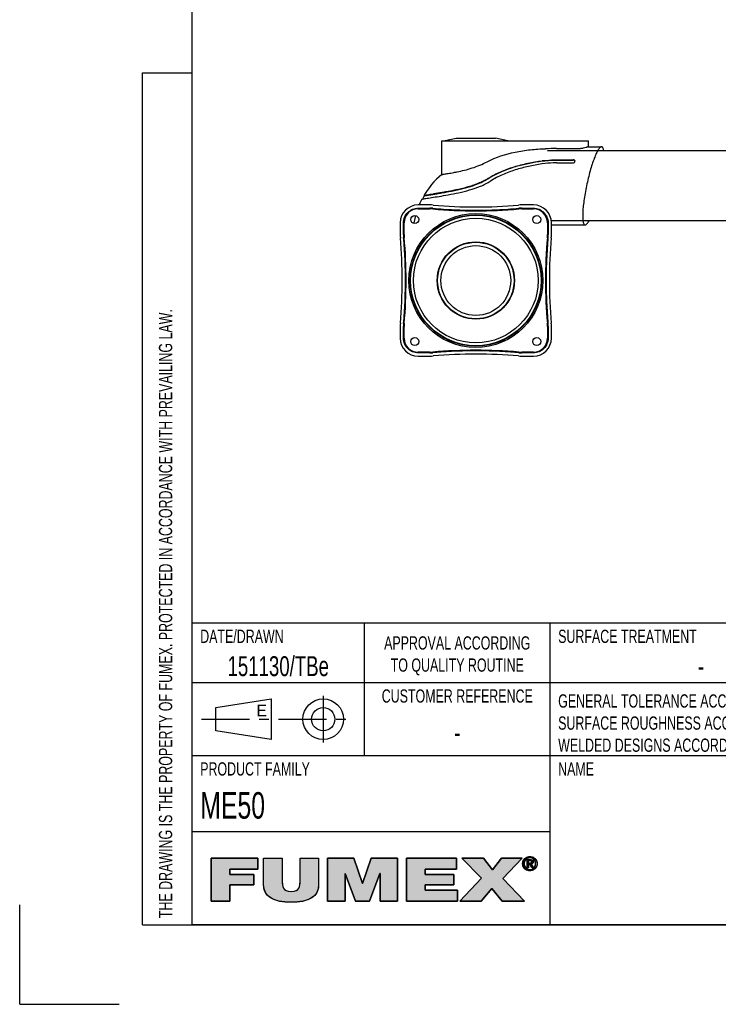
# Model space of a CAD drawing. Extents: x 0 to 210, y 0 to 297.
# Tile 1 of 3: x 0 to 105, y 0 to 148. Entities that reach past the tile are written whole.
import ezdxf

# ---------------------------------------------------------------- set-up
doc = ezdxf.new("R2010")
doc.units = 0
doc.header["$LTSCALE"] = 19.36
doc.linetypes.add('CENTER', pattern=[0.6, 0.375, -0.075, 0.075, -0.075])
doc.layers.get('0').update_dxf_attribs({"linetype": 'CONTINUOUS'})
for name, color, linetype in [('100350_DXF_CONTINUOUS_LINE', 7, 'CONTINUOUS'), ('102161_DXF_CONTINUOUS_LINE', 7, 'CONTINUOUS'), ('102162_DXF_CONTINUOUS_LINE', 7, 'CONTINUOUS'), ('102200_DXF_CONTINUOUS_LINE', 7, 'CONTINUOUS'), ('102220_DXF_CONTINUOUS_LINE', 7, 'CONTINUOUS'), ('102220_DXF_FORMAT', 7, 'CONTINUOUS')]:
    doc.layers.add(name, color=color, linetype=linetype)
doc.styles.add('TEXTSTYLE_2', font='txt', dxfattribs={"width": 0.7})
doc.styles.add('TEXTSTYLE_3', font='txt')

# ---------------------------------------------------------------- blocks, each defined once
blk = doc.blocks.new('SYMBOL_11_BL0', base_point=(53.46, 18.84))
at = {"layer": '102220_DXF_FORMAT', "linetype": 'CONTINUOUS'}
for points in [[(76.95, 22.29), (77.12, 22.27), (77.28, 22.24), (77.43, 22.18), (76.33, 22.1), (76.48, 22.18), (76.63, 22.24), (76.79, 22.27)], [(31.68, 15.55), (28.88, 15.55), (28.88, 22.04), (35.91, 22.04), (35.91, 20.38), (31.68, 20.38), (31.68, 19.57), (35.31, 19.57), (35.31, 18.02), (31.68, 18.02)], [(45.09, 22.04), (45.09, 18.06), (45.05, 17.56), (44.94, 17.13), (44.76, 16.75), (44.51, 16.42), (44.19, 16.14), (43.78, 15.89), (43.27, 15.69), (42.64, 15.53), (41.87, 15.43), (40.95, 15.4), (40.03, 15.43), (39.26, 15.53), (38.63, 15.69), (38.12, 15.89), (37.71, 16.14), (37.38, 16.43), (37.13, 16.76), (36.95, 17.13), (36.84, 17.56), (36.8, 18.06), (36.8, 22.04), (39.6, 22.04), (39.6, 18.51), (39.62, 18.08), (39.67, 17.75), (39.78, 17.5), (39.95, 17.3), (40.19, 17.15), (40.52, 17.05), (40.97, 17.02), (41.4, 17.05), (41.72, 17.15), (41.96, 17.3), (42.12, 17.5), (42.22, 17.76), (42.28, 18.09), (42.29, 18.51), (42.29, 22.04)], [(49.07, 15.55), (46.42, 15.55), (46.42, 22.04), (50.41, 22.04), (51.7, 18.22), (51.73, 18.22), (53.03, 22.04), (57.01, 22.04), (57.01, 15.55), (54.37, 15.55), (54.37, 19.72), (54.34, 19.72), (52.76, 15.55), (50.67, 15.55), (49.09, 19.72), (49.07, 19.72)], [(66.03, 15.55), (58.36, 15.55), (58.36, 22.04), (65.89, 22.04), (65.89, 20.38), (61.17, 20.38), (61.17, 19.57), (65.46, 19.57), (65.46, 18.02), (61.17, 18.02), (61.17, 17.22), (66.03, 17.22)], [(69.59, 15.55), (66.38, 15.55), (69.67, 19.01), (66.68, 22.04), (69.96, 22.04), (71.34, 20.28), (72.69, 22.04), (75.79, 22.04), (72.88, 18.99), (76.12, 15.55), (72.75, 15.55), (71.2, 17.49)], [(76.31, 21.83), (76.23, 21.72), (76.16, 21.61), (76.12, 21.49), (76.09, 21.35), (76.08, 21.21), (75.87, 21.05), (75.86, 21.21), (75.87, 21.38), (75.91, 21.53), (75.97, 21.68), (76.05, 21.82), (76.36, 21.87)], [(76.09, 21.07), (76.12, 20.94), (76.16, 20.81), (76.23, 20.7), (76.31, 20.6), (76.15, 20.48), (76.05, 20.61), (75.97, 20.74), (75.91, 20.89), (75.87, 21.05), (76.08, 21.21)], [(76.46, 21.96), (76.36, 21.87), (76.05, 21.82), (76.15, 21.94), (76.57, 22.02)], [(76.69, 22.07), (76.57, 22.02), (76.15, 21.94), (76.27, 22.05), (76.82, 22.1)], [(76.95, 22.11), (76.82, 22.1), (76.27, 22.05), (76.33, 22.1), (77.43, 22.18), (77.57, 22.1), (77.64, 22.05), (77.76, 21.94), (77.85, 21.82), (77.93, 21.68), (77.99, 21.53), (78.03, 21.38), (78.04, 21.21), (78.03, 21.05), (77.99, 20.89), (77.93, 20.74), (77.86, 20.61), (77.76, 20.48), (77.64, 20.37), (77.57, 20.32), (77.43, 20.24), (77.28, 20.18), (77.12, 20.15), (76.79, 20.15), (76.63, 20.18), (76.48, 20.24), (76.4, 20.28), (76.95, 20.32), (77.09, 20.33), (77.22, 20.35), (77.34, 20.4), (77.45, 20.47), (77.55, 20.55), (77.59, 20.6), (77.67, 20.7), (77.74, 20.81), (77.78, 20.94), (77.81, 21.07), (77.82, 21.21), (77.81, 21.35), (77.78, 21.49), (77.74, 21.61), (77.67, 21.72), (77.59, 21.83), (77.55, 21.87), (77.45, 21.95), (77.34, 22.02), (77.21, 22.07), (77.09, 22.1)], [(76.73, 21.67), (76.54, 20.59), (76.54, 21.83), (77.01, 21.83), (77.01, 21.83), (77.12, 21.83), (77.2, 21.81), (77.27, 21.79), (77.33, 21.76), (77.37, 21.72), (77.39, 21.7), (77.4, 21.67), (77.43, 21.62), (77.44, 21.56), (77.45, 21.48), (77.44, 21.4), (77.43, 21.34), (77.4, 21.29), (77.08, 21.3), (77.12, 21.3), (77.15, 21.31), (77.18, 21.33), (77.2, 21.34), (77.22, 21.36), (77.23, 21.39), (77.24, 21.42), (77.25, 21.45), (77.25, 21.49), (77.25, 21.52), (77.24, 21.55), (77.23, 21.58), (77.22, 21.6), (77.2, 21.62), (77.17, 21.63), (77.14, 21.65), (77.11, 21.66), (77.07, 21.67), (77.02, 21.67), (76.98, 21.67), (76.85, 21.67)], [(76.95, 21.29), (76.97, 21.29), (77.03, 21.29), (77.08, 21.3), (77.4, 21.29), (76.73, 21.13), (76.73, 20.59), (76.54, 20.59), (76.73, 21.67), (76.73, 21.48), (76.73, 21.29), (76.84, 21.29)], [(77.13, 21.14), (77.48, 20.59), (77.27, 20.59), (76.94, 21.13), (76.73, 21.13), (77.4, 21.29), (77.36, 21.24), (77.32, 21.2), (77.26, 21.17), (77.2, 21.15)], [(76.35, 20.55), (76.46, 20.47), (76.26, 20.37), (76.15, 20.48), (76.31, 20.6)], [(76.57, 20.4), (76.69, 20.35), (76.4, 20.28), (76.26, 20.37), (76.46, 20.47)]]:
    blk.add_hatch(color=7, dxfattribs=at).paths.add_polyline_path(points)
at = {"layer": '102220_DXF_FORMAT', "color": 7, "linetype": 'CONTINUOUS'}
for p, q in [((35.91, 22.04), (28.88, 22.04)), ((28.88, 22.04), (28.88, 15.55)), ((35.91, 22.04), (28.88, 22.04)), ((28.88, 22.04), (28.88, 15.55)), ((35.91, 20.38), (35.91, 22.04)), ((35.91, 20.38), (35.91, 22.04)), ((50.41, 22.04), (46.42, 22.04)), ((46.42, 22.04), (46.42, 15.55)), ((50.41, 22.04), (46.42, 22.04)), ((46.42, 22.04), (46.42, 15.55)), ((51.7, 18.22), (50.41, 22.04)), ((51.7, 18.22), (50.41, 22.04)), ((53.03, 22.04), (51.73, 18.22)), ((53.03, 22.04), (51.73, 18.22)), ((57.01, 22.04), (53.03, 22.04)), ((57.01, 22.04), (53.03, 22.04)), ((57.01, 15.55), (57.01, 22.04)), ((57.01, 15.55), (57.01, 22.04)), ((65.89, 22.04), (58.36, 22.04)), ((58.36, 22.04), (58.36, 15.55)), ((65.89, 22.04), (58.36, 22.04)), ((58.36, 22.04), (58.36, 15.55)), ((65.89, 20.38), (65.89, 22.04)), ((65.89, 20.38), (65.89, 22.04)), ((69.96, 22.04), (66.68, 22.04)), ((66.68, 22.04), (69.67, 19.01)), ((69.96, 22.04), (66.68, 22.04)), ((66.68, 22.04), (69.67, 19.01)), ((71.34, 20.28), (69.96, 22.04)), ((71.34, 20.28), (69.96, 22.04)), ((72.69, 22.04), (71.34, 20.28)), ((72.69, 22.04), (71.34, 20.28)), ((75.79, 22.04), (72.69, 22.04)), ((75.79, 22.04), (72.69, 22.04)), ((72.88, 18.99), (75.79, 22.04)), ((72.88, 18.99), (75.79, 22.04)), ((31.68, 19.57), (31.68, 20.38)), ((31.68, 20.38), (35.91, 20.38)), ((31.68, 19.57), (31.68, 20.38)), ((31.68, 20.38), (35.91, 20.38)), ((35.31, 19.57), (31.68, 19.57)), ((35.31, 19.57), (31.68, 19.57)), ((35.31, 18.02), (35.31, 19.57)), ((35.31, 18.02), (35.31, 19.57)), ((49.07, 15.55), (49.07, 19.72)), ((49.07, 19.72), (49.09, 19.72)), ((49.07, 15.55), (49.07, 19.72)), ((49.07, 19.72), (49.09, 19.72)), ((49.09, 19.72), (50.67, 15.55)), ((49.09, 19.72), (50.67, 15.55)), ((52.76, 15.55), (54.34, 19.72)), ((52.76, 15.55), (54.34, 19.72)), ((54.34, 19.72), (54.37, 19.72)), ((54.34, 19.72), (54.37, 19.72)), ((54.37, 19.72), (54.37, 15.55)), ((54.37, 19.72), (54.37, 15.55)), ((61.17, 19.57), (61.17, 20.38)), ((61.17, 20.38), (65.89, 20.38)), ((61.17, 19.57), (61.17, 20.38)), ((61.17, 20.38), (65.89, 20.38)), ((65.46, 19.57), (61.17, 19.57)), ((65.46, 19.57), (61.17, 19.57)), ((65.46, 18.02), (65.46, 19.57)), ((65.46, 18.02), (65.46, 19.57)), ((31.68, 15.55), (31.68, 18.02)), ((31.68, 18.02), (35.31, 18.02)), ((31.68, 15.55), (31.68, 18.02)), ((31.68, 18.02), (35.31, 18.02)), ((51.73, 18.22), (51.7, 18.22)), ((51.73, 18.22), (51.7, 18.22)), ((61.17, 17.22), (61.17, 18.02)), ((61.17, 18.02), (65.46, 18.02)), ((61.17, 17.22), (61.17, 18.02)), ((61.17, 18.02), (65.46, 18.02)), ((69.67, 19.01), (66.38, 15.55)), ((69.67, 19.01), (66.38, 15.55)), ((76.12, 15.55), (72.88, 18.99)), ((76.12, 15.55), (72.88, 18.99)), ((66.03, 17.22), (61.17, 17.22)), ((66.03, 17.22), (61.17, 17.22)), ((66.03, 15.55), (66.03, 17.22)), ((66.03, 15.55), (66.03, 17.22)), ((69.59, 15.55), (71.2, 17.49)), ((69.59, 15.55), (71.2, 17.49)), ((71.2, 17.49), (72.75, 15.55)), ((71.2, 17.49), (72.75, 15.55)), ((28.88, 15.55), (31.68, 15.55)), ((28.88, 15.55), (31.68, 15.55)), ((46.42, 15.55), (49.07, 15.55)), ((46.42, 15.55), (49.07, 15.55)), ((50.67, 15.55), (52.76, 15.55)), ((50.67, 15.55), (52.76, 15.55)), ((54.37, 15.55), (57.01, 15.55)), ((54.37, 15.55), (57.01, 15.55)), ((58.36, 15.55), (66.03, 15.55)), ((58.36, 15.55), (66.03, 15.55)), ((66.38, 15.55), (69.59, 15.55)), ((66.38, 15.55), (69.59, 15.55)), ((72.75, 15.55), (76.12, 15.55)), ((72.75, 15.55), (76.12, 15.55))]:
    blk.add_line(p, q, dxfattribs=at)
for points in [[(76.95, 22.29), (77.12, 22.27), (77.28, 22.24), (77.43, 22.18), (76.33, 22.1), (76.48, 22.18), (76.63, 22.24), (76.79, 22.27), (76.95, 22.29)], [(31.68, 15.55), (28.88, 15.55), (28.88, 22.04), (35.91, 22.04), (35.91, 20.38), (31.68, 20.38), (31.68, 19.57), (35.31, 19.57), (35.31, 18.02), (31.68, 18.02), (31.68, 15.55)], [(45.09, 22.04), (45.09, 18.06), (45.05, 17.56), (44.94, 17.13), (44.76, 16.75), (44.51, 16.42), (44.19, 16.14), (43.78, 15.89), (43.27, 15.69), (42.64, 15.53), (41.87, 15.43), (40.95, 15.4), (40.03, 15.43), (39.26, 15.53), (38.63, 15.69), (38.12, 15.89), (37.71, 16.14), (37.38, 16.43), (37.13, 16.76), (36.95, 17.13), (36.84, 17.56), (36.8, 18.06), (36.8, 22.04), (39.6, 22.04), (39.6, 18.51), (39.62, 18.08), (39.67, 17.75), (39.78, 17.5), (39.95, 17.3), (40.19, 17.15), (40.52, 17.05), (40.97, 17.02), (41.4, 17.05), (41.72, 17.15), (41.96, 17.3), (42.12, 17.5), (42.22, 17.76), (42.28, 18.09), (42.29, 18.51), (42.29, 22.04), (45.09, 22.04)], [(49.07, 15.55), (46.42, 15.55), (46.42, 22.04), (50.41, 22.04), (51.7, 18.22), (51.73, 18.22), (53.03, 22.04), (57.01, 22.04), (57.01, 15.55), (54.37, 15.55), (54.37, 19.72), (54.34, 19.72), (52.76, 15.55), (50.67, 15.55), (49.09, 19.72), (49.07, 19.72), (49.07, 15.55)], [(66.03, 15.55), (58.36, 15.55), (58.36, 22.04), (65.89, 22.04), (65.89, 20.38), (61.17, 20.38), (61.17, 19.57), (65.46, 19.57), (65.46, 18.02), (61.17, 18.02), (61.17, 17.22), (66.03, 17.22), (66.03, 15.55)], [(69.59, 15.55), (66.38, 15.55), (69.67, 19.01), (66.68, 22.04), (69.96, 22.04), (71.34, 20.28), (72.69, 22.04), (75.79, 22.04), (72.88, 18.99), (76.12, 15.55), (72.75, 15.55), (71.2, 17.49), (69.59, 15.55)], [(76.31, 21.83), (76.23, 21.72), (76.16, 21.61), (76.12, 21.49), (76.09, 21.35), (76.08, 21.21), (75.87, 21.05), (75.86, 21.21), (75.87, 21.38), (75.91, 21.53), (75.97, 21.68), (76.05, 21.82), (76.36, 21.87), (76.31, 21.83)], [(76.09, 21.07), (76.12, 20.94), (76.16, 20.81), (76.23, 20.7), (76.31, 20.6), (76.15, 20.48), (76.05, 20.61), (75.97, 20.74), (75.91, 20.89), (75.87, 21.05), (76.08, 21.21), (76.09, 21.07)], [(76.46, 21.96), (76.36, 21.87), (76.05, 21.82), (76.15, 21.94), (76.57, 22.02), (76.46, 21.96)], [(76.69, 22.07), (76.57, 22.02), (76.15, 21.94), (76.27, 22.05), (76.82, 22.1), (76.69, 22.07)], [(76.95, 22.11), (76.82, 22.1), (76.27, 22.05), (76.33, 22.1), (77.43, 22.18), (77.57, 22.1), (77.64, 22.05), (77.76, 21.94), (77.85, 21.82), (77.93, 21.68), (77.99, 21.53), (78.03, 21.38), (78.04, 21.21), (78.03, 21.05), (77.99, 20.89), (77.93, 20.74), (77.86, 20.61), (77.76, 20.48), (77.64, 20.37), (77.57, 20.32), (77.43, 20.24), (77.28, 20.18), (77.12, 20.15), (76.79, 20.15), (76.63, 20.18), (76.48, 20.24), (76.4, 20.28), (76.95, 20.32), (77.09, 20.33), (77.22, 20.35), (77.34, 20.4), (77.45, 20.47), (77.55, 20.55), (77.59, 20.6), (77.67, 20.7), (77.74, 20.81), (77.78, 20.94), (77.81, 21.07), (77.82, 21.21), (77.81, 21.35), (77.78, 21.49), (77.74, 21.61), (77.67, 21.72), (77.59, 21.83), (77.55, 21.87), (77.45, 21.95), (77.34, 22.02), (77.21, 22.07), (77.09, 22.1), (76.95, 22.11)], [(76.73, 21.67), (76.54, 20.59), (76.54, 21.83), (77.01, 21.83), (77.01, 21.83), (77.12, 21.83), (77.2, 21.81), (77.27, 21.79), (77.33, 21.76), (77.37, 21.72), (77.39, 21.7), (77.4, 21.67), (77.43, 21.62), (77.44, 21.56), (77.45, 21.48), (77.44, 21.4), (77.43, 21.34), (77.4, 21.29), (77.08, 21.3), (77.12, 21.3), (77.15, 21.31), (77.18, 21.33), (77.2, 21.34), (77.22, 21.36), (77.23, 21.39), (77.24, 21.42), (77.25, 21.45), (77.25, 21.49), (77.25, 21.52), (77.24, 21.55), (77.23, 21.58), (77.22, 21.6), (77.2, 21.62), (77.17, 21.63), (77.14, 21.65), (77.11, 21.66), (77.07, 21.67), (77.02, 21.67), (76.98, 21.67), (76.85, 21.67), (76.73, 21.67)], [(76.95, 21.29), (76.97, 21.29), (77.03, 21.29), (77.08, 21.3), (77.4, 21.29), (76.73, 21.13), (76.73, 20.59), (76.54, 20.59), (76.73, 21.67), (76.73, 21.48), (76.73, 21.29), (76.84, 21.29), (76.95, 21.29)], [(77.13, 21.14), (77.48, 20.59), (77.27, 20.59), (76.94, 21.13), (76.73, 21.13), (77.4, 21.29), (77.36, 21.24), (77.32, 21.2), (77.26, 21.17), (77.2, 21.15), (77.13, 21.14)], [(76.35, 20.55), (76.46, 20.47), (76.26, 20.37), (76.15, 20.48), (76.31, 20.6), (76.35, 20.55)], [(76.57, 20.4), (76.69, 20.35), (76.4, 20.28), (76.26, 20.37), (76.46, 20.47), (76.57, 20.4)]]:
    blk.add_lwpolyline(points, dxfattribs=at)
for points, knots in [([(76.95, 20.14), (77.54, 20.14), (78.04, 20.59), (78.04, 21.21), (78.04, 21.83), (77.54, 22.29), (76.95, 22.29), (76.36, 22.29), (75.86, 21.83), (75.86, 21.21), (75.86, 20.59), (76.36, 20.14), (76.95, 20.14)], [0, 0, 0, 0, 1, 1, 1, 2, 2, 2, 3, 3, 3, 4, 4, 4, 4]), ([(76.95, 20.14), (77.54, 20.14), (78.04, 20.59), (78.04, 21.21), (78.04, 21.83), (77.54, 22.29), (76.95, 22.29), (76.36, 22.29), (75.86, 21.83), (75.86, 21.21), (75.86, 20.59), (76.36, 20.14), (76.95, 20.14)], [0, 0, 0, 0, 1, 1, 1, 2, 2, 2, 3, 3, 3, 4, 4, 4, 4]), ([(45.09, 22.04), (45.09, 22.04), (42.29, 22.04), (42.29, 22.04), (42.29, 22.04), (42.29, 18.51), (42.29, 18.51), (42.29, 17.84), (42.29, 17.02), (40.97, 17.02), (39.6, 17.02), (39.6, 17.84), (39.6, 18.51), (39.6, 18.51), (39.6, 22.04), (39.6, 22.04), (39.6, 22.04), (36.8, 22.04), (36.8, 22.04), (36.8, 22.04), (36.8, 18.06), (36.8, 18.06), (36.8, 16.26), (38.18, 15.4), (40.95, 15.4), (43.73, 15.4), (45.09, 16.26), (45.09, 18.06), (45.09, 18.06), (45.09, 22.04), (45.09, 22.04)], [0, 0, 0, 0, 1, 1, 1, 2, 2, 2, 3, 3, 3, 4, 4, 4, 5, 5, 5, 6, 6, 6, 7, 7, 7, 8, 8, 8, 9, 9, 9, 10, 10, 10, 10]), ([(45.09, 22.04), (45.09, 22.04), (42.29, 22.04), (42.29, 22.04), (42.29, 22.04), (42.29, 18.51), (42.29, 18.51), (42.29, 17.84), (42.29, 17.02), (40.97, 17.02), (39.6, 17.02), (39.6, 17.84), (39.6, 18.51), (39.6, 18.51), (39.6, 22.04), (39.6, 22.04), (39.6, 22.04), (36.8, 22.04), (36.8, 22.04), (36.8, 22.04), (36.8, 18.06), (36.8, 18.06), (36.8, 16.26), (38.18, 15.4), (40.95, 15.4), (43.73, 15.4), (45.09, 16.26), (45.09, 18.06), (45.09, 18.06), (45.09, 22.04), (45.09, 22.04)], [0, 0, 0, 0, 1, 1, 1, 2, 2, 2, 3, 3, 3, 4, 4, 4, 5, 5, 5, 6, 6, 6, 7, 7, 7, 8, 8, 8, 9, 9, 9, 10, 10, 10, 10]), ([(76.08, 21.21), (76.08, 21.72), (76.46, 22.11), (76.95, 22.11), (77.44, 22.11), (77.82, 21.72), (77.82, 21.21), (77.82, 20.7), (77.44, 20.32), (76.95, 20.32), (76.46, 20.32), (76.08, 20.7), (76.08, 21.21)], [0, 0, 0, 0, 1, 1, 1, 2, 2, 2, 3, 3, 3, 4, 4, 4, 4]), ([(76.08, 21.21), (76.08, 21.72), (76.46, 22.11), (76.95, 22.11), (77.44, 22.11), (77.82, 21.72), (77.82, 21.21), (77.82, 20.7), (77.44, 20.32), (76.95, 20.32), (76.46, 20.32), (76.08, 20.7), (76.08, 21.21)], [0, 0, 0, 0, 1, 1, 1, 2, 2, 2, 3, 3, 3, 4, 4, 4, 4]), ([(76.73, 21.13), (76.73, 21.13), (76.94, 21.13), (76.94, 21.13), (76.94, 21.13), (77.27, 20.59), (77.27, 20.59), (77.27, 20.59), (77.48, 20.59), (77.48, 20.59), (77.48, 20.59), (77.13, 21.14), (77.13, 21.14), (77.31, 21.16), (77.45, 21.26), (77.45, 21.48), (77.45, 21.72), (77.3, 21.83), (77.01, 21.83), (77.01, 21.83), (76.54, 21.83), (76.54, 21.83), (76.54, 21.83), (76.54, 20.59), (76.54, 20.59), (76.54, 20.59), (76.73, 20.59), (76.73, 20.59), (76.73, 20.59), (76.73, 21.13), (76.73, 21.13)], [0, 0, 0, 0, 1, 1, 1, 2, 2, 2, 3, 3, 3, 4, 4, 4, 5, 5, 5, 6, 6, 6, 7, 7, 7, 8, 8, 8, 9, 9, 9, 10, 10, 10, 10]), ([(76.73, 21.13), (76.73, 21.13), (76.94, 21.13), (76.94, 21.13), (76.94, 21.13), (77.27, 20.59), (77.27, 20.59), (77.27, 20.59), (77.48, 20.59), (77.48, 20.59), (77.48, 20.59), (77.13, 21.14), (77.13, 21.14), (77.31, 21.16), (77.45, 21.26), (77.45, 21.48), (77.45, 21.72), (77.3, 21.83), (77.01, 21.83), (77.01, 21.83), (76.54, 21.83), (76.54, 21.83), (76.54, 21.83), (76.54, 20.59), (76.54, 20.59), (76.54, 20.59), (76.73, 20.59), (76.73, 20.59), (76.73, 20.59), (76.73, 21.13), (76.73, 21.13)], [0, 0, 0, 0, 1, 1, 1, 2, 2, 2, 3, 3, 3, 4, 4, 4, 5, 5, 5, 6, 6, 6, 7, 7, 7, 8, 8, 8, 9, 9, 9, 10, 10, 10, 10]), ([(76.73, 21.29), (76.73, 21.29), (76.73, 21.67), (76.73, 21.67), (76.73, 21.67), (76.98, 21.67), (76.98, 21.67), (77.11, 21.67), (77.25, 21.64), (77.25, 21.49), (77.25, 21.3), (77.11, 21.29), (76.95, 21.29), (76.95, 21.29), (76.73, 21.29), (76.73, 21.29)], [0, 0, 0, 0, 1, 1, 1, 2, 2, 2, 3, 3, 3, 4, 4, 4, 5, 5, 5, 5]), ([(76.73, 21.29), (76.73, 21.29), (76.73, 21.67), (76.73, 21.67), (76.73, 21.67), (76.98, 21.67), (76.98, 21.67), (77.11, 21.67), (77.25, 21.64), (77.25, 21.49), (77.25, 21.3), (77.11, 21.29), (76.95, 21.29), (76.95, 21.29), (76.73, 21.29), (76.73, 21.29)], [0, 0, 0, 0, 1, 1, 1, 2, 2, 2, 3, 3, 3, 4, 4, 4, 5, 5, 5, 5])]:
    blk.add_open_spline(points, degree=3, knots=knots, dxfattribs=at)
for points in [[(76.95, 20.32), (76.4, 20.28), (76.82, 20.33), (76.69, 20.35)], [(76.95, 20.14), (76.79, 20.15), (77.12, 20.15)]]:
    blk.add_solid(points, dxfattribs=at)
blk = doc.blocks.new('SYMBOL_0_BL1', base_point=(39, 43))
at = {"layer": '102220_DXF_CONTINUOUS_LINE', "color": 7, "linetype": 'CONTINUOUS'}
for p, q in [((29.59375, 44.75), (37.90625, 46.0625)), ((37.90625, 46.0625), (37.90625, 39.9375)), ((29.59375, 41.25), (29.59375, 44.75)), ((37.90625, 39.9375), (29.59375, 41.25))]:
    blk.add_line(p, q, dxfattribs=at)
at = {"layer": '102220_DXF_CONTINUOUS_LINE', "color": 7, "linetype": 'CENTER'}
for p, q in [((45.78125, 46.5), (45.78125, 39.5)), ((27.40625, 43), (50.59375, 43))]:
    blk.add_line(p, q, dxfattribs=at)
at = {"layer": '102220_DXF_CONTINUOUS_LINE', "color": 7, "linetype": 'CONTINUOUS'}
for radius in [3.0625, 1.75]:
    blk.add_circle((45.78125, 43), radius, dxfattribs=at)

msp = doc.modelspace()

# ---------------------------------------------------------------- linework, layer by layer
at = {"layer": '100350_DXF_CONTINUOUS_LINE', "color": 7, "linetype": 'CONTINUOUS'}
for p, q in [((61.88, 120.56), (60.1, 120.56)), ((77.5, 120.56), (75.72, 120.56)), ((61.88, 120), (60.1, 120)), ((77.5, 120), (75.72, 120)), ((57.4, 117.86), (57.4, 116.08)), ((57.96, 117.86), (57.96, 116.08)), ((79.64, 116.08), (79.64, 117.86)), ((80.2, 116.08), (80.2, 117.86)), ((57.4, 102.24), (57.4, 100.46)), ((57.96, 102.24), (57.96, 100.46)), ((79.64, 100.46), (79.64, 102.24)), ((80.2, 100.46), (80.2, 102.24)), ((60.1, 98.32), (61.88, 98.32)), ((75.72, 98.32), (77.5, 98.32)), ((60.1, 97.76), (61.88, 97.76)), ((75.72, 97.76), (77.5, 97.76))]:
    msp.add_line(p, q, dxfattribs=at)
for centre, radius in [((68.8, 109.16), 10.1), ((68.8, 109.16), 9.9), ((68.8, 109.16), 9.84), ((59.6, 118.36), 0.605), ((78, 118.36), 0.605), ((68.8, 109.16), 9.4), ((68.8, 109.16), 5.83), ((68.8, 109.16), 5.77), ((59.6, 99.96), 0.605), ((78, 99.96), 0.605)]:
    msp.add_circle(centre, radius, dxfattribs=at)
for centre, radius, start, end in [((60.1, 117.86), 2.7, 90, 180), ((61.88, 114.86), 5.7, 85.0355, 90), ((68.8, 194.53), 74.27, 265.0355, 274.9645), ((75.72, 114.86), 5.7, 90, 94.9645), ((77.5, 117.86), 2.7, 0, 90), ((60.1, 117.86), 2.14, 90.0744, 179.9258), ((60.1, 117.86), 2.11, 90.0743, 179.9257), ((61.88, 114.86), 5.21, 85.0461, 90.0114), ((61.88, 114.86), 5.14, 85.0805, 90.0433), ((61.88, 114.86), 5.11, 85.0795, 90.0423), ((68.81, 195.21), 75.5, 265.0715, 269.9913), ((68.81, 195.21), 75.54, 265.0711, 269.9906), ((68.79, 195.21), 75.5, 270.0087, 274.9285), ((68.78, 195.21), 75.54, 270.0094, 274.9289), ((75.72, 114.86), 5.21, 89.9886, 94.9539), ((75.71, 114.86), 5.14, 89.9567, 94.9195), ((75.71, 114.86), 5.11, 89.9577, 94.9205), ((77.49, 117.86), 2.14, 0.0744, 89.9258), ((77.49, 117.86), 2.11, 0.0743, 89.9257), ((63.1, 116.08), 5.7, 180, 184.9645), ((63.1, 116.08), 5.21, 179.9886, 184.9539), ((63.1, 116.08), 5.14, 179.9567, 184.9195), ((63.1, 116.08), 5.11, 179.9577, 184.9205), ((74.49, 116.08), 5.11, 355.0795, 0.0423), ((74.49, 116.08), 5.14, 355.0805, 0.0433), ((74.5, 116.08), 5.21, 355.0461, 0.0114), ((74.5, 116.08), 5.7, 355.0355, 360), ((-16.57, 109.16), 74.27, 355.0355, 4.9645), ((-16.99, 109.16), 75.24, 355.0629, 4.9371), ((-16.97, 109.16), 75.25, 355.0617, 4.9383), ((154.56, 109.16), 75.25, 175.0617, 184.9383), ((154.58, 109.16), 75.24, 175.0629, 184.9371), ((154.16, 109.16), 74.27, 175.0355, 184.9645), ((63.1, 102.24), 5.7, 175.0355, 180), ((63.1, 102.24), 5.21, 175.0461, 180.0114), ((63.1, 102.24), 5.14, 175.0805, 180.0433), ((63.1, 102.24), 5.11, 175.0795, 180.0423), ((74.49, 102.24), 5.11, 359.9577, 4.9205), ((74.49, 102.24), 5.14, 359.9567, 4.9195), ((74.5, 102.24), 5.21, 359.9886, 4.9539), ((74.5, 102.24), 5.7, 0, 4.9645), ((60.1, 100.46), 2.7, 180, 270), ((60.1, 100.46), 2.14, 180.0744, 269.9258), ((60.1, 100.46), 2.11, 180.0743, 269.9257), ((77.5, 100.46), 2.7, 270, 360), ((77.49, 100.46), 2.14, 270.0744, 359.9258), ((77.49, 100.46), 2.11, 270.0743, 359.9257), ((61.88, 103.46), 5.21, 269.9886, 274.9539), ((61.88, 103.46), 5.11, 269.9577, 274.9205), ((61.88, 103.46), 5.14, 269.9567, 274.9195), ((68.81, 23.11), 75.54, 90.0094, 94.9289), ((68.81, 23.11), 75.5, 90.0087, 94.9285), ((68.8, 23.79), 74.27, 85.0355, 94.9645), ((68.78, 23.11), 75.54, 85.0711, 89.9906), ((68.79, 23.11), 75.5, 85.0715, 89.9913), ((75.71, 103.46), 5.11, 265.0795, 270.0423), ((75.71, 103.46), 5.14, 265.0805, 270.0433), ((75.72, 103.46), 5.21, 265.0461, 270.0114), ((61.88, 103.46), 5.7, 270, 274.9645), ((75.72, 103.46), 5.7, 265.0355, 270)]:
    msp.add_arc(centre, radius, start, end, dxfattribs=at)
for points, knots in [([(57.89, 117.86), (57.89, 118.15), (58.01, 118.73), (58.5, 119.46), (59.23, 119.95), (59.81, 120.07), (60.09, 120.07)], [0, 0, 0, 0, 0.249927, 0.5, 0.750069, 1, 1, 1, 1]), ([(62.32, 120.05), (62.59, 120.02), (63.13, 119.98), (64.21, 119.9), (65.56, 119.83), (67.18, 119.78), (68.26, 119.77), (68.8, 119.77)], [0, 0, 0, 0, 0.124985, 0.24998, 0.499982, 0.74999, 1, 1, 1, 1]), ([(68.8, 119.77), (69.34, 119.77), (70.42, 119.78), (72.04, 119.83), (73.38, 119.9), (74.46, 119.98), (75, 120.02), (75.27, 120.05)], [0, 0, 0, 0, 0.25001, 0.500018, 0.75002, 0.875015, 1, 1, 1, 1]), ([(77.5, 120.07), (77.79, 120.07), (78.36, 119.95), (79.1, 119.46), (79.59, 118.73), (79.7, 118.15), (79.7, 117.86)], [0, 0, 0, 0, 0.249928, 0.500002, 0.750071, 1, 1, 1, 1]), ([(57.91, 102.69), (57.96, 103.23), (58.04, 104.3), (58.11, 105.65), (58.15, 106.73), (58.18, 107.81), (58.2, 109.7), (58.16, 111.86), (58.04, 114.02), (57.96, 115.09), (57.91, 115.63)], [0, 0, 0, 0, 0.12499, 0.249993, 0.312497, 0.375001, 0.500008, 0.750007, 0.87501, 1, 1, 1, 1]), ([(79.68, 115.63), (79.63, 115.09), (79.56, 114.02), (79.48, 112.67), (79.44, 111.59), (79.41, 110.51), (79.39, 108.62), (79.44, 106.46), (79.56, 104.3), (79.64, 103.23), (79.68, 102.69)], [0, 0, 0, 0, 0.12499, 0.249993, 0.312497, 0.375001, 0.500008, 0.750007, 0.87501, 1, 1, 1, 1]), ([(60.09, 98.25), (59.81, 98.25), (59.23, 98.37), (58.5, 98.86), (58.01, 99.59), (57.89, 100.17), (57.89, 100.46)], [0, 0, 0, 0, 0.249928, 0.500002, 0.750071, 1, 1, 1, 1]), ([(79.7, 100.46), (79.7, 100.17), (79.59, 99.59), (79.1, 98.86), (78.36, 98.37), (77.79, 98.25), (77.5, 98.25)], [0, 0, 0, 0, 0.249927, 0.5, 0.750069, 1, 1, 1, 1]), ([(68.8, 98.56), (68.26, 98.55), (67.18, 98.54), (65.56, 98.49), (64.21, 98.42), (63.13, 98.34), (62.59, 98.3), (62.32, 98.27)], [0, 0, 0, 0, 0.25001, 0.500018, 0.75002, 0.875015, 1, 1, 1, 1]), ([(75.27, 98.27), (75, 98.3), (74.46, 98.34), (73.38, 98.42), (72.04, 98.49), (70.42, 98.54), (69.34, 98.55), (68.8, 98.56)], [0, 0, 0, 0, 0.124985, 0.24998, 0.499982, 0.74999, 1, 1, 1, 1])]:
    msp.add_open_spline(points, degree=3, knots=knots, dxfattribs=at)
for points in [[(60.09, 120.07), (60.69, 120.07), (61.28, 120.07), (61.87, 120.07)], [(60.1, 119.97), (60.69, 119.97), (61.28, 119.97), (61.88, 119.97)], [(75.72, 120.07), (76.31, 120.07), (76.91, 120.07), (77.5, 120.07)], [(75.72, 119.97), (76.31, 119.97), (76.9, 119.97), (77.5, 119.97)], [(57.89, 116.08), (57.89, 116.68), (57.89, 117.27), (57.89, 117.86)], [(57.99, 116.08), (57.99, 116.67), (57.99, 117.27), (57.99, 117.86)], [(79.6, 117.86), (79.61, 117.27), (79.61, 116.67), (79.61, 116.08)], [(79.7, 117.86), (79.7, 117.27), (79.7, 116.68), (79.7, 116.08)], [(57.89, 100.46), (57.89, 101.05), (57.89, 101.64), (57.89, 102.24)], [(57.99, 100.46), (57.99, 101.05), (57.99, 101.65), (57.99, 102.24)], [(79.61, 102.24), (79.61, 101.65), (79.61, 101.05), (79.6, 100.46)], [(79.7, 102.24), (79.7, 101.64), (79.7, 101.05), (79.7, 100.46)], [(61.87, 98.25), (61.28, 98.25), (60.69, 98.25), (60.09, 98.25)], [(61.88, 98.35), (61.28, 98.35), (60.69, 98.35), (60.1, 98.35)], [(77.5, 98.35), (76.9, 98.35), (76.31, 98.35), (75.72, 98.35)], [(77.5, 98.25), (76.91, 98.25), (76.31, 98.25), (75.72, 98.25)]]:
    msp.add_open_spline(points, degree=3, dxfattribs=at)
at = {"layer": '102161_DXF_CONTINUOUS_LINE', "color": 7, "linetype": 'CONTINUOUS'}
msp.add_circle((68.8, 109.16), 5.26, dxfattribs=at)
at = {"layer": '102162_DXF_CONTINUOUS_LINE', "color": 7, "linetype": 'CONTINUOUS'}
for p, q in [((138.14, 128.7), (79.63, 128.7)), ((139.37, 118.18), (80.18, 118.18))]:
    msp.add_line(p, q, dxfattribs=at)
at = {"layer": '102200_DXF_CONTINUOUS_LINE', "color": 7, "linetype": 'CONTINUOUS'}
for p, q in [((63.65, 125.12), (63.65, 130.24)), ((63.65, 130.24), (85.82, 130.24)), ((63.95, 130.24), (65.84, 130.62)), ((65.84, 130.62), (71.76, 130.62)), ((73.65, 130.24), (71.76, 130.62)), ((85.74, 130.24), (85.74, 129.34)), ((85.74, 129.34), (87.76, 129.34)), ((85.82, 129.34), (85.82, 130.24)), ((80.99, 129.06), (84.03, 129.06)), ((78.79, 126.74), (78.78, 126.74)), ((81, 126.9), (83.43, 126.9)), ((81.06, 127.37), (83.49, 127.37)), ((81.07, 127.33), (83.5, 127.33)), ((71.02, 124.17), (71.03, 124.17)), ((61, 121.91), (60.74, 121.44)), ((60.95, 121.93), (61, 121.91)), ((80.2, 117.54), (85.29, 117.54))]:
    msp.add_line(p, q, dxfattribs=at)
for points in [[(63.65, 125.13), (63.29, 124.82), (62.88, 124.43), (62.49, 124.03), (62.13, 123.62), (61.79, 123.19), (61.47, 122.76), (61.17, 122.3), (60.95, 121.94)], [(60.66, 121.41), (60.62, 121.34), (60.38, 120.83), (60.26, 120.56)], [(59.7, 118.96), (59.58, 118.53), (59.43, 117.88), (59.41, 117.79)]]:
    msp.add_lwpolyline(points, dxfattribs=at)
for centre, radius, start, end in [((80.97, 68.33), 60.73, 89.9821, 91.5738), ((81.24, 108.36), 19.02, 97.2227, 97.3761), ((81.5, 107.73), 19.2, 97.9938, 98.1199), ((83.58, 127.16), 0.174, 4.6966, 12.2091)]:
    msp.add_arc(centre, radius, start, end, dxfattribs=at)
msp.add_ellipse((85.74, 123.44), major_axis=(0, 5.9), ratio=0.199436, start_param=-0.000075, end_param=0.073997, dxfattribs=at)
for points, knots in [([(84.03, 129.06), (84.21, 129.06), (84.56, 129.08), (85.03, 129.16), (85.36, 129.24), (85.55, 129.29), (85.62, 129.32), (85.65, 129.33)], [0, 0, 0, 0, 0.329688, 0.633309, 0.868501, 0.949075, 1, 1, 1, 1]), ([(87.76, 129.34), (87.67, 129.34), (87.54, 129.24), (87.39, 129.07), (87.25, 128.87), (87.11, 128.62), (86.9, 128.19), (86.64, 127.55), (86.33, 126.66), (86.03, 125.66), (85.75, 124.57), (85.49, 123.45), (85.28, 122.32), (85.1, 121.23), (84.98, 120.23), (84.93, 119.46), (84.92, 118.92), (84.92, 118.57), (84.94, 118.27), (84.98, 118.01), (85.03, 117.81), (85.1, 117.67), (85.18, 117.57), (85.26, 117.54), (85.29, 117.54)], [0, 0, 0, 0, 0.020327, 0.035731, 0.055026, 0.078204, 0.105129, 0.169285, 0.245208, 0.330087, 0.420839, 0.514236, 0.607, 0.69588, 0.777714, 0.849536, 0.880857, 0.90873, 0.932925, 0.953278, 0.969738, 0.982453, 0.992022, 1, 1, 1, 1]), ([(88.09, 128.7), (88.08, 128.8), (88.05, 128.96), (87.99, 129.14), (87.92, 129.25), (87.87, 129.3), (87.82, 129.33), (87.78, 129.34), (87.76, 129.34)], [0, 0, 0, 0, 0.365497, 0.642958, 0.751433, 0.843138, 0.923369, 1, 1, 1, 1]), ([(70.52, 127.08), (71.85, 127.76), (74.02, 128.47), (77.01, 128.92), (78.54, 129.02), (79.31, 129.04)], [0, 0, 0, 0, 0.493291, 0.746367, 1, 1, 1, 1]), ([(63.65, 125.13), (63.65, 125.13), (63.67, 125.14), (63.71, 125.15), (63.76, 125.16), (63.84, 125.17), (63.93, 125.19), (64.09, 125.22), (64.33, 125.26), (64.66, 125.31), (65.05, 125.38), (65.5, 125.46), (66.18, 125.59), (67.11, 125.8), (68.26, 126.12), (69.41, 126.54), (70.16, 126.89), (70.52, 127.08)], [0, 0, 0, 0, 0.002704, 0.007985, 0.01587, 0.026338, 0.039354, 0.054876, 0.093187, 0.140697, 0.196694, 0.260334, 0.330655, 0.487013, 0.656577, 0.83017, 1, 1, 1, 1]), ([(70.68, 124.58), (71.28, 124.96), (72.54, 125.61), (74.56, 126.34), (76.65, 126.88), (78.08, 127.13), (78.79, 127.22)], [0, 0, 0, 0, 0.246142, 0.495647, 0.747524, 1, 1, 1, 1]), ([(70.69, 124.55), (71.46, 125.04), (72.91, 125.74), (75.03, 126.45), (76.92, 126.9), (78.17, 127.11), (78.8, 127.19)], [0, 0, 0, 0, 0.318361, 0.558674, 0.778811, 1, 1, 1, 1]), ([(78.78, 126.74), (78.1, 126.64), (76.73, 126.4), (74.74, 125.87), (72.81, 125.16), (71.59, 124.54), (71.03, 124.17)], [0, 0, 0, 0, 0.25233, 0.504247, 0.753808, 1, 1, 1, 1]), ([(78.8, 127.19), (78.98, 127.21), (79.74, 127.3), (80.5, 127.33), (81.07, 127.33)], [0, 0, 0, 0, 0.243654, 1, 1, 1, 1]), ([(81, 126.9), (80.82, 126.9), (80.09, 126.89), (79.37, 126.83), (78.83, 126.75)], [0, 0, 0, 0, 0.248858, 1, 1, 1, 1]), ([(78.84, 127.23), (79.03, 127.25), (79.77, 127.33), (80.51, 127.37), (81.06, 127.37)], [0, 0, 0, 0, 0.251187, 1, 1, 1, 1]), ([(83.43, 126.9), (83.47, 126.9), (83.56, 126.91), (83.67, 126.98), (83.74, 127.07), (83.76, 127.14), (83.76, 127.18)], [0, 0, 0, 0, 0.27286, 0.539253, 0.782972, 1, 1, 1, 1]), ([(83.75, 127.2), (83.75, 127.22), (83.73, 127.27), (83.64, 127.35), (83.55, 127.37), (83.49, 127.37)], [0, 0, 0, 0, 0.223927, 0.461964, 1, 1, 1, 1]), ([(83.72, 127.24), (83.7, 127.27), (83.63, 127.32), (83.54, 127.33), (83.5, 127.33)], [0, 0, 0, 0, 0.471541, 1, 1, 1, 1]), ([(60.78, 121.45), (60.85, 121.47), (61.01, 121.5), (61.45, 121.57), (62.21, 121.69), (63.33, 121.86), (64.7, 122.1), (66.24, 122.4), (67.87, 122.8), (69.5, 123.34), (70.53, 123.86), (71.02, 124.17)], [0, 0, 0, 0, 0.01901, 0.046606, 0.126127, 0.234686, 0.366991, 0.516659, 0.676571, 0.839578, 1, 1, 1, 1]), ([(70.68, 124.58), (70.44, 124.43), (69.93, 124.14), (68.86, 123.65), (67.46, 123.2), (65.82, 122.82), (64.51, 122.56), (63.55, 122.4), (62.93, 122.29), (62.38, 122.2), (61.91, 122.13), (61.58, 122.07), (61.36, 122.03), (61.23, 122.01), (61.12, 121.99), (61.04, 121.97), (60.99, 121.96), (60.96, 121.95), (60.95, 121.94)], [0, 0, 0, 0, 0.085769, 0.172837, 0.347802, 0.517215, 0.672227, 0.741659, 0.80441, 0.85961, 0.906499, 0.944427, 0.959864, 0.972876, 0.98342, 0.991465, 0.996985, 1, 1, 1, 1]), ([(61, 121.91), (61, 121.92), (61.01, 121.92), (61.02, 121.93), (61.05, 121.93), (61.1, 121.95), (61.18, 121.97), (61.31, 121.99), (61.48, 122.02), (61.67, 122.05), (61.9, 122.09), (62.26, 122.15), (62.79, 122.24), (63.5, 122.35), (64.3, 122.49), (65.15, 122.66), (66.01, 122.83), (67.08, 123.08), (68.29, 123.42), (69.57, 123.92), (70.34, 124.33), (70.69, 124.55)], [0, 0, 0, 0, 0.000929, 0.00267, 0.005269, 0.008736, 0.018274, 0.03125, 0.047608, 0.067262, 0.090111, 0.116061, 0.176898, 0.249025, 0.330508, 0.417737, 0.506231, 0.59093, 0.743609, 0.877166, 1, 1, 1, 1]), ([(60.95, 121.94), (60.95, 121.94), (60.95, 121.94), (60.95, 121.93), (60.95, 121.93)], [0, 0, 0, 0, 0.432436, 1, 1, 1, 1]), ([(60.95, 121.94), (60.95, 121.94), (60.95, 121.94), (60.95, 121.94), (60.95, 121.94)], [0, 0, 0, 0, 0.57, 1, 1, 1, 1]), ([(60.66, 121.41), (60.66, 121.42), (60.67, 121.42), (60.7, 121.43), (60.74, 121.44), (60.76, 121.45), (60.78, 121.45)], [0, 0, 0, 0, 0.096857, 0.293592, 0.594445, 1, 1, 1, 1]), ([(85.29, 117.54), (85.33, 117.54), (85.44, 117.58), (85.58, 117.72), (85.73, 117.92), (85.83, 118.08), (85.89, 118.18)], [0, 0, 0, 0, 0.149894, 0.358997, 0.641499, 1, 1, 1, 1])]:
    msp.add_open_spline(points, degree=3, knots=knots, dxfattribs=at)
msp.add_open_spline([(83.76, 127.18), (83.75, 127.2), (83.74, 127.22), (83.72, 127.24)], degree=3, dxfattribs=at)
at = {"layer": '102220_DXF_FORMAT', "color": 7, "linetype": 'CONTINUOUS'}
for p, q in [((26, 12), (26, 281)), ((18.5, 12), (18.5, 140.5)), ((18.5, 140.5), (26, 140.5)), ((196.5, 57.5), (26, 57.5)), ((26, 12), (26, 57.5)), ((52, 37.5), (52, 57.5)), ((80, 12), (80, 57.5)), ((196.5, 48.5), (26, 48.5)), ((196.5, 37.5), (26, 37.5)), ((80, 26), (26, 26)), ((0, 0), (0, 15)), ((18.5, 12), (196.5, 12)), ((196.5, 12), (26, 12)), ((0, 0), (15, 0))]:
    msp.add_line(p, q, dxfattribs=at)

# ---------------------------------------------------------------- block references
at = {"layer": '102220_DXF_CONTINUOUS_LINE', "color": 7, "linetype": 'CONTINUOUS'}
msp.add_blockref('SYMBOL_0_BL1', (39, 43), dxfattribs=at)
at = {"layer": '102220_DXF_FORMAT', "color": 2, "linetype": 'CONTINUOUS'}
msp.add_blockref('SYMBOL_11_BL0', (53.46, 18.84), dxfattribs=at)

# ---------------------------------------------------------------- texts
at = {"color": 7, "linetype": 'CONTINUOUS'}
for s, insert, char_height, width, attachment_point, style in [('DATE/DRAWN', (27.23, 56.5), 2, 14, 1, 'TEXTSTYLE_2'), ('SURFACE TREATMENT', (81.22, 56.5), 2, 23.8, 1, 'TEXTSTYLE_2'), ('APPROVAL ACCORDING\\PTO QUALITY ROUTINE', (66, 55.5), 2, 25.2, 2, 'TEXTSTYLE_2'), ('151130/TBe', (39, 52.5), 3, 21, 2, 'TEXTSTYLE_2'), ('-', (102.75, 52.5), 3, 2.1, 2, 'TEXTSTYLE_2'), ('CUSTOMER REFERENCE', (66, 47.5), 2, 25.2, 2, 'TEXTSTYLE_2'), ('E', (35.72, 45.19), 1.75, 1.75, 1, 'TEXTSTYLE_3')]:
    msp.add_mtext(s, dxfattribs=dict(at, insert=insert, char_height=char_height, width=width, attachment_point=attachment_point, style=style))
at = {"layer": '102220_DXF_FORMAT', "color": 2, "linetype": 'CONTINUOUS', "insert": (21, 13), "char_height": 2, "width": 114.8, "attachment_point": 1, "rotation": 90, "style": 'TEXTSTYLE_2'}
msp.add_mtext('THE DRAWING IS THE PROPERTY OF FUMEX. PROTECTED IN ACCORDANCE WITH PREVAILING LAW.', dxfattribs=at)
at = {"layer": '102220_DXF_FORMAT', "color": 7, "linetype": 'CONTINUOUS', "style": 'TEXTSTYLE_2'}
for s, insert, char_height, width, attachment_point in [('GENERAL TOLERANCE ACCORDING TO\\PSURFACE ROUGHNESS ACCORDING TO\\PWELDED DESIGNS ACCORDING TO\\P ', (81.22, 46.75), 2, 42, 1), ('-', (66, 42.5), 3, 2.1, 2), ('PRODUCT FAMILY', (27.23, 36.5), 2, 19.6, 1), ('NAME ', (81.22, 36.5), 2, 7, 1), ('ME50', (27.23, 32), 4, 11.2, 1)]:
    msp.add_mtext(s, dxfattribs=dict(at, insert=insert, char_height=char_height, width=width, attachment_point=attachment_point))

doc.saveas('drawing.dxf')
